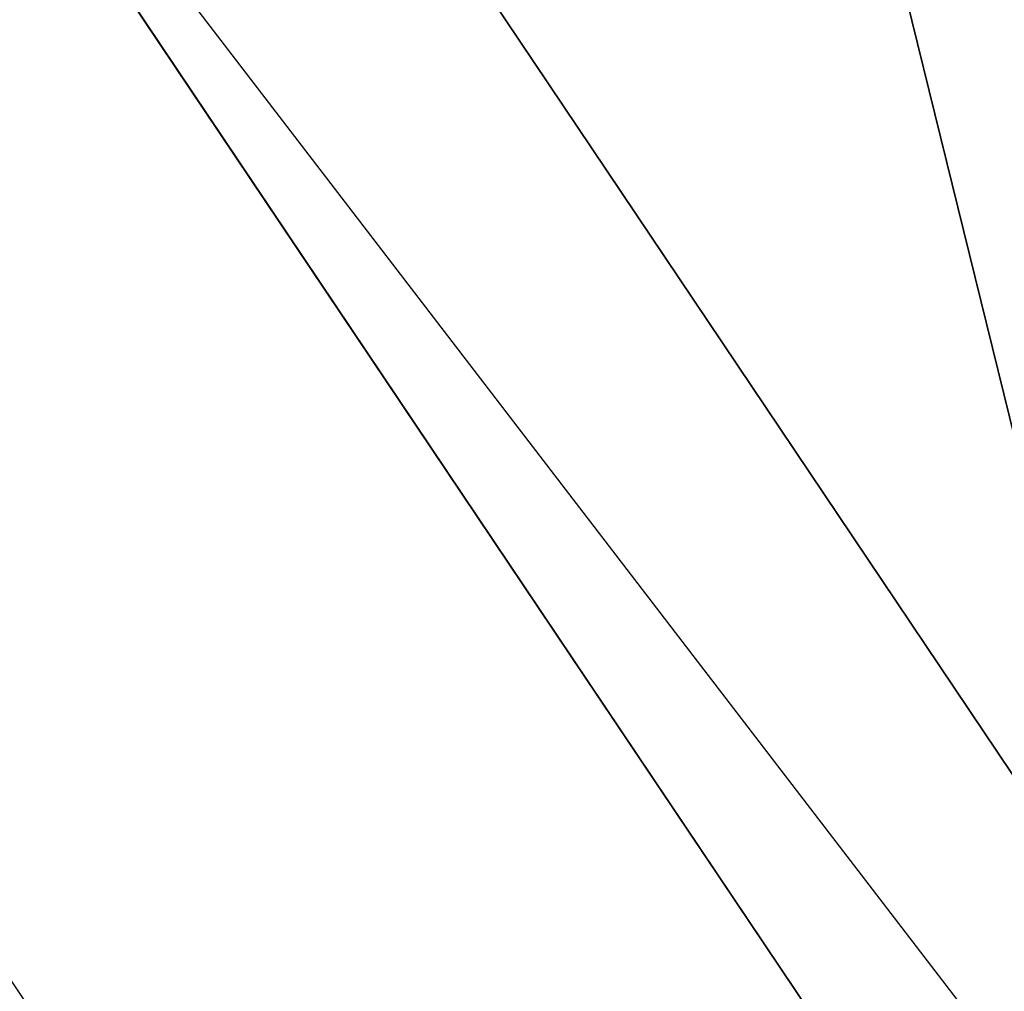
# Model space of a CAD drawing. Extents: x 0 to 457, y -4 to 453.
# Tile 154 of 256: x 129.5484 to 129.6162, y 127.1842 to 127.2511. Entities that reach past the tile are written whole.
import ezdxf

# ---------------------------------------------------------------- set-up
doc = ezdxf.new("R2010")
doc.units = 0
doc.layers.get('0').update_dxf_attribs({"color": 13, "linetype": 'CONTINUOUS'})

# ---------------------------------------------------------------- blocks, each defined once
blk = doc.blocks.new('GROUP_16')
blk.add_line((52.14238, 58.29545, 74.25878), (46.96992, 60.83276, 74.25878))
mesh = blk.add_polyface()
corners = [(52.14238, 58.29545, 74.25878), (48.92299, 66.62618, 69.28427), (46.96992, 60.83276, 74.25878), (55.52834, 63.38597, 69.28427)]
mesh.append_faces([[corners[k] for k in face] for face in [(0, 1, 2), (1, 0, 3)]], dxfattribs={"vtx0": -1})
mesh = blk.add_polyface()
corners = [(52.2045, 58.38885, 7.58108), (47.81898, 63.35134, 9.57888), (47.00575, 60.93905, 7.58108), (53.61436, 60.50846, 9.57888)]
mesh.append_faces([[corners[k] for k in face] for face in [(0, 1, 2), (1, 0, 3)]], dxfattribs={"vtx0": -1})
mesh = blk.add_polyface()
corners = [(45.98663, 57.91601, 5.55307), (41.32411, 62.05683, 7.58108), (41.12213, 58.87302, 5.55307), (47.00575, 60.93905, 7.58108)]
mesh.append_faces([[corners[k] for k in face] for face in [(0, 1, 2), (1, 0, 3)]], dxfattribs={"vtx0": -1})
mesh = blk.add_polyface()
corners = [(44.74168, 54.2231, 77.95518), (41.317, 61.94489, 74.25878), (40.8754, 54.98374, 77.95518), (46.96992, 60.83276, 74.25878)]
mesh.append_faces([[corners[k] for k in face] for face in [(0, 1, 2), (1, 0, 3)]], dxfattribs={"vtx0": -1})
blk = doc.blocks.new('GROUP_17')
blk.add_line((26.99338, 40.82347, 15), (32.15362, 38.29215, 15))
blk.add_polyline3d([(39.6861, 29.73922, 10), (36.48287, 34.51152, 10), (32.15362, 38.29215, 10), (26.99338, 40.82347, 10), (21.35383, 41.93296, 10), (15.61928, 41.54503, 10), (10.18053, 39.6861, 10), (7.79438, 38.08448, 10), (5.40823, 36.48287, 10), (1.6276, 32.15362, 10), (-0.90372, 26.99338, 10), (-2.01321, 21.35383, 10), (-1.62528, 15.61928, 10), (0.23365, 10.18053, 10)])
mesh = blk.add_polyface()
corners = [(26.99338, 40.82347, 10), (28.80198, 33.25325, 10), (25.06012, 35.0888, 10), (32.15362, 38.29215, 10)]
mesh.append_faces([[corners[k] for k in face] for face in [(0, 1, 2), (1, 0, 3)]], dxfattribs={"vtx0": -1})
mesh = blk.add_polyface()
corners = [(31.03641, 36.61252, 15), (26.99338, 40.82347, 15), (26.34896, 38.91191, 15), (32.15362, 38.29215, 15)]
mesh.append_faces([[corners[k] for k in face] for face in [(0, 1, 2), (1, 0, 3)]], dxfattribs={"vtx0": -1})
mesh = blk.add_polyface()
corners = [(26.99338, 40.82347, 15), (32.15362, 38.29215, 10), (26.99338, 40.82347, 10), (32.15362, 38.29215, 15)]
mesh.append_faces([[corners[k] for k in face] for face in [(0, 1, 2), (1, 0, 3)]], dxfattribs={"vtx0": -1})
blk = doc.blocks.new('GROUP_7')
for name, p in [('GROUP_16', (0, 0, 40)), ('GROUP_17', (19.95988, 19.95988, 25))]:
    blk.add_blockref(name, p)
blk = doc.blocks.new('GROUP_22')
for p, q in [((25.12392, 39.12273, 0.75), (29.89865, 37.14497, 0.75)), ((25.12392, 39.12273, 2.25), (29.89865, 37.14497, 2.25))]:
    blk.add_line(p, q)
blk = doc.blocks.new('GROUP_23')
at = {"xscale": 1.1, "yscale": 1.1, "zscale": 2.5}
blk.add_blockref('GROUP_22', (225.86068, 225.89839, 112.02115), dxfattribs=at)
blk = doc.blocks.new('COMPONENT_9')
at = {"xscale": 0.4000000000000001, "yscale": 0.4000000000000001, "zscale": 0.4000000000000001}
for name, p in [('GROUP_23', (1.364409, 1.012274, 8.22885)), ('GROUP_7', (84.478492, 84.054273, 46.93731))]:
    blk.add_blockref(name, p, dxfattribs=at)
blk = doc.blocks.new('GROUP_2')
at = {"rotation": 150}
blk.add_blockref('COMPONENT_9', (236.548999, 151.905576, 200), dxfattribs=at)

msp = doc.modelspace()

# ---------------------------------------------------------------- block references
msp.add_blockref('GROUP_2', (36.686424, 17.498938, -0.189035))

doc.saveas('drawing.dxf')
